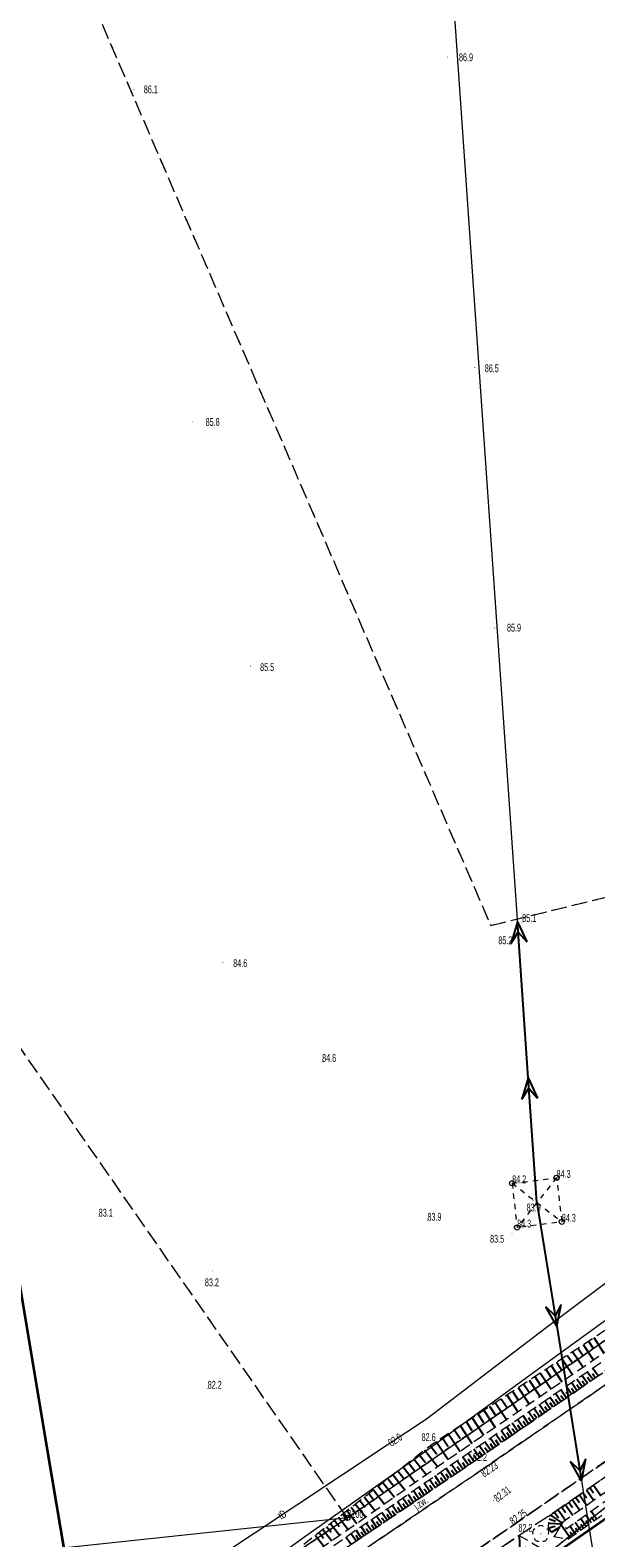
# Model space of a CAD drawing. Header units: metres. Extents: x 6524698 to 6533081, y 5883213 to 5896811.
# Tile 37 of 131: x 6528776 to 6528830, y 5888521 to 5888665. Entities that reach past the tile are written whole.
import ezdxf
from ezdxf.enums import TextEntityAlignment as Align

# ---------------------------------------------------------------- set-up
doc = ezdxf.new("R2010")
doc.units = ezdxf.units.M
for name, pattern in [('mapa zasadnicza$0$1.0_0.5', [1.5, 1, -0.5]), ('mapa zasadnicza$0$1.5_0.5', [2, 1.5, -0.5]), ('mapa zasadnicza$0$219-500', [0]), ('mapa zasadnicza$0$egkk-500', [2, 1.5, -0.5]), ('mapa zasadnicza$0$egug-500', [1, 0.5, -0.5]), ('mapa zasadnicza$0$suep_wn_500', [0]), ('mapa zasadnicza$0$supp_500', [1, 0.5, -0.5])]:
    doc.linetypes.add(name, pattern=pattern)
for name, color, linetype in [('mapa zasadnicza$0$000 Inne (niezydentyfikowane)', 7, 'Continuous'), ('mapa zasadnicza$0$202-punkt graniczny', 7, 'Continuous'), ('mapa zasadnicza$0$202-punkt graniczny-Atr103', 7, 'Continuous'), ('mapa zasadnicza$0$217-kontur klasyfikacyjny', 7, 'Continuous'), ('mapa zasadnicza$0$218-kontur użytku gruntowego', 7, 'Continuous'), ('mapa zasadnicza$0$219-działka ewidencyjna', 7, 'Continuous'), ('mapa zasadnicza$0$drzewo liściaste', 7, 'Continuous'), ('mapa zasadnicza$0$jezdnia', 7, 'Continuous'), ('mapa zasadnicza$0$jezdnia-Atr17', 7, 'Continuous'), ('mapa zasadnicza$0$ogrodzenie trwałe', 7, 'Continuous'), ('mapa zasadnicza$0$pikieta naturalna', 7, 'Continuous'), ('mapa zasadnicza$0$pikieta naturalna-Atr2', 7, 'Continuous'), ('mapa zasadnicza$0$pikieta sztuczna', 7, 'Continuous'), ('mapa zasadnicza$0$pikieta sztuczna-Atr2', 7, 'Continuous'), ('mapa zasadnicza$0$przewód elektroenergetyczny wysokiego napięcia', 7, 'Continuous'), ('mapa zasadnicza$0$przewód telekomunikacyjny podziemny', 7, 'Continuous'), ('mapa zasadnicza$0$przewód telekomunikacyjny podziemny-Atr1', 7, 'Continuous'), ('mapa zasadnicza$0$rzędna', 7, 'Continuous'), ('mapa zasadnicza$0$rzędna-Atr2', 7, 'Continuous'), ('mapa zasadnicza$0$skarpa nieumocniona', 7, 'Continuous'), ('mapa zasadnicza$0$słup przewodów napowietrznych', 7, 'Continuous')]:
    doc.layers.add(name, color=color, linetype=linetype)
doc.styles.add('mapa zasadnicza$0$STANDARD', font='Working1250', dxfattribs={"width": 0.75})
doc.linetypes.add('mapa zasadnicza$0$902-500', pattern='A,3.75,0,[1,ksztalty.shx,S=0.5,R=0,X=0,Y=0],3.75', length=7.5)

# ---------------------------------------------------------------- blocks, each defined once
blk = doc.blocks.new('mapa zasadnicza$0$202')
at = {"color": 0, "linetype": 'Continuous', "lineweight": 0}
blk.add_circle((0, 0), 0.25, dxfattribs=at)
blk = doc.blocks.new('mapa zasadnicza$0$PW01')
at = {"linetype": 'Continuous', "lineweight": 13}
h = blk.add_hatch(color=0, dxfattribs=at)
edge = h.paths.add_edge_path()
edge.add_arc((0, 0), 0.045, 0, 360)
blk = doc.blocks.new('mapa zasadnicza$0$OP021')
at = {"linetype": 'Continuous', "lineweight": 13}
h = blk.add_hatch(color=0, dxfattribs=at)
edge = h.paths.add_edge_path()
edge.add_arc((0, 0), 0.05, 0, 360)
at = {"color": 0, "linetype": 'Continuous', "lineweight": 13}
for centre, start, end in [((-0.38, 0.124), 121.308, 202.548), ((0, 0.4), 49.272, 130.728), ((0.38, 0.124), 337.452, 58.692), ((-0.235, -0.324), 193.221, 274.871), ((0.235, -0.324), 265.129, 346.779)]:
    blk.add_arc(centre, 0.4, start, end, dxfattribs=at)
blk = doc.blocks.new('mapa zasadnicza$0$SM05')
at = {"color": 0, "linetype": 'Continuous', "lineweight": 13}
blk.add_circle((0, 0), 0.25, dxfattribs=at)
blk = doc.blocks.new('mapa zasadnicza$0$SUEP3')
at = {"color": 0, "linetype": 'Continuous'}
for p, q in [((0, 0), (12.003, 0)), ((12.003, 0), (10.003, 0.75)), ((10.003, 0.75), (11.003, 0)), ((12.003, 0), (10.003, -0.75)), ((11.003, 0), (10.003, -0.75)), ((12.003, 0), (27.003, 0)), ((27.003, 0), (25.003, 0.75)), ((25.003, 0.75), (26.003, 0)), ((27.003, 0), (25.003, -0.75)), ((26.003, 0), (25.003, -0.75))]:
    blk.add_line(p, q, dxfattribs=at)

msp = doc.modelspace()

# ---------------------------------------------------------------- linework, layer by layer
at = {"layer": 'mapa zasadnicza$0$000 Inne (niezydentyfikowane)', "color": 7, "linetype": 'Continuous', "lineweight": 35, "flags": 128}
msp.add_lwpolyline([(6528792.843, 5888438.565), (6528791.565, 5888446.128), (6528790.287, 5888453.691), (6528789.009, 5888461.253), (6528787.731, 5888468.816), (6528786.453, 5888476.378), (6528785.175, 5888483.941), (6528783.897, 5888491.504), (6528782.619, 5888499.066), (6528781.341, 5888506.629), (6528780.063, 5888514.191), (6528778.785, 5888521.754), (6528777.507, 5888529.317), (6528776.211, 5888536.985), (6528774.507, 5888547.342)], dxfattribs=at)
at = {"layer": 'mapa zasadnicza$0$000 Inne (niezydentyfikowane)', "color": 7, "linetype": 'Continuous', "lineweight": 25, "flags": 128}
for points in [[(6528827.8, 5888538.79), (6528828.8, 5888537.27)], [(6528828.31, 5888539.13), (6528828.81, 5888538.37)], [(6528828.81, 5888539.46), (6528829.81, 5888537.96)], [(6528829.32, 5888539.79), (6528829.81, 5888539.04)], [(6528829.82, 5888540.12), (6528830.8, 5888538.63)], [(6528825.74, 5888537.43), (6528826.77, 5888535.88)], [(6528826.26, 5888537.78), (6528826.77, 5888537)], [(6528826.78, 5888538.12), (6528827.79, 5888536.58)], [(6528827.29, 5888538.45), (6528827.8, 5888537.69)], [(6528823.64, 5888536.04), (6528824.69, 5888534.45)], [(6528824.17, 5888536.39), (6528824.69, 5888535.6)], [(6528824.7, 5888536.74), (6528825.73, 5888535.17)], [(6528825.22, 5888537.09), (6528825.74, 5888536.31)], [(6528828.2, 5888535.04), (6528827.68, 5888535.81)], [(6528828.71, 5888535.39), (6528828.19, 5888536.15)], [(6528829.22, 5888535.74), (6528828.69, 5888536.5)], [(6528828.96, 5888535.57), (6528828.7, 5888535.95)], [(6528829.72, 5888536.09), (6528829.2, 5888536.85)], [(6528829.47, 5888535.92), (6528829.21, 5888536.3)], [(6528830.23, 5888536.44), (6528829.71, 5888537.19)], [(6528829.97, 5888536.26), (6528829.71, 5888536.64)], [(6528821.48, 5888534.62), (6528822.56, 5888533)], [(6528822.03, 5888534.98), (6528822.56, 5888534.17)], [(6528822.57, 5888535.34), (6528823.63, 5888533.73)], [(6528823.1, 5888535.69), (6528823.63, 5888534.89)], [(6528826.16, 5888533.64), (6528825.63, 5888534.41)], [(6528826.67, 5888533.99), (6528826.15, 5888534.76)], [(6528827.19, 5888534.34), (6528826.66, 5888535.11)], [(6528826.93, 5888534.17), (6528826.67, 5888534.55)], [(6528827.7, 5888534.69), (6528827.17, 5888535.46)], [(6528827.44, 5888534.52), (6528827.18, 5888534.9)], [(6528827.95, 5888534.87), (6528827.69, 5888535.25)], [(6528828.46, 5888535.22), (6528828.2, 5888535.6)], [(6528819.28, 5888533.17), (6528820.38, 5888531.51)], [(6528819.83, 5888533.54), (6528820.38, 5888532.71)], [(6528820.39, 5888533.9), (6528821.47, 5888532.26)], [(6528820.94, 5888534.26), (6528821.48, 5888533.45)], [(6528824.1, 5888532.22), (6528823.57, 5888532.99)], [(6528824.62, 5888532.57), (6528824.09, 5888533.35)], [(6528825.13, 5888532.93), (6528824.6, 5888533.7)], [(6528824.88, 5888532.75), (6528824.61, 5888533.14)], [(6528825.65, 5888533.28), (6528825.12, 5888534.05)], [(6528825.39, 5888533.11), (6528825.13, 5888533.49)], [(6528825.91, 5888533.46), (6528825.64, 5888533.85)], [(6528826.42, 5888533.81), (6528826.15, 5888534.2)], [(6528817.03, 5888531.68), (6528818.15, 5888529.98)], [(6528817.59, 5888532.06), (6528818.15, 5888531.21)], [(6528818.16, 5888532.43), (6528819.27, 5888530.75)], [(6528818.72, 5888532.8), (6528819.27, 5888531.97)], [(6528822.02, 5888530.78), (6528821.48, 5888531.57)], [(6528822.55, 5888531.14), (6528822.01, 5888531.93)], [(6528823.07, 5888531.5), (6528822.53, 5888532.28)], [(6528822.81, 5888531.32), (6528822.54, 5888531.71)], [(6528823.58, 5888531.86), (6528823.05, 5888532.64)], [(6528823.33, 5888531.68), (6528823.06, 5888532.07)], [(6528823.84, 5888532.04), (6528823.58, 5888532.43)], [(6528824.36, 5888532.4), (6528824.09, 5888532.78)], [(6528814.72, 5888530.16), (6528815.87, 5888528.42)], [(6528815.3, 5888530.55), (6528815.87, 5888529.68)], [(6528815.88, 5888530.93), (6528817.01, 5888529.21)], [(6528816.45, 5888531.31), (6528817.02, 5888530.45)], [(6528819.93, 5888529.34), (6528819.38, 5888530.13)], [(6528820.45, 5888529.7), (6528819.91, 5888530.49)], [(6528820.98, 5888530.06), (6528820.43, 5888530.85)], [(6528820.71, 5888529.88), (6528820.44, 5888530.28)], [(6528821.5, 5888530.42), (6528820.96, 5888531.21)], [(6528821.24, 5888530.24), (6528820.97, 5888530.64)], [(6528821.76, 5888530.6), (6528821.49, 5888531)], [(6528822.28, 5888530.96), (6528822.01, 5888531.36)], [(6528813.08, 5888528.94), (6528813.7, 5888528.15)], [(6528813.61, 5888529.36), (6528814.88, 5888527.73)], [(6528814.15, 5888529.78), (6528814.79, 5888528.95)], [(6528817.81, 5888527.88), (6528817.26, 5888528.68)], [(6528818.34, 5888528.25), (6528817.79, 5888529.04)], [(6528818.87, 5888528.61), (6528818.32, 5888529.41)], [(6528818.6, 5888528.43), (6528818.33, 5888528.83)], [(6528819.4, 5888528.97), (6528818.85, 5888529.77)], [(6528819.13, 5888528.79), (6528818.86, 5888529.19)], [(6528819.66, 5888529.16), (6528819.39, 5888529.55)], [(6528820.19, 5888529.52), (6528819.92, 5888529.92)], [(6528811.06, 5888527.36), (6528811.64, 5888526.61)], [(6528811.55, 5888527.74), (6528812.73, 5888526.23)], [(6528812.05, 5888528.14), (6528812.65, 5888527.37)], [(6528812.56, 5888528.54), (6528813.79, 5888526.97)], [(6528815.68, 5888526.44), (6528815.15, 5888527.23)], [(6528816.21, 5888526.8), (6528815.67, 5888527.59)], [(6528816.74, 5888527.16), (6528816.2, 5888527.95)], [(6528816.48, 5888526.98), (6528816.21, 5888527.38)], [(6528817.27, 5888527.52), (6528816.73, 5888528.32)], [(6528817.01, 5888527.34), (6528816.74, 5888527.74)], [(6528817.54, 5888527.7), (6528817.27, 5888528.1)], [(6528818.07, 5888528.06), (6528817.8, 5888528.46)], [(6528809.17, 5888525.88), (6528809.71, 5888525.19)], [(6528809.63, 5888526.24), (6528810.73, 5888524.83)], [(6528810.09, 5888526.61), (6528810.66, 5888525.89)], [(6528810.57, 5888526.98), (6528811.72, 5888525.52)], [(6528813.59, 5888525.02), (6528813.06, 5888525.8)], [(6528814.11, 5888525.37), (6528813.58, 5888526.15)], [(6528814.63, 5888525.73), (6528814.1, 5888526.51)], [(6528814.37, 5888525.55), (6528814.1, 5888525.94)], [(6528815.15, 5888526.08), (6528814.62, 5888526.87)], [(6528814.89, 5888525.91), (6528814.63, 5888526.3)], [(6528815.42, 5888526.26), (6528815.15, 5888526.66)], [(6528815.95, 5888526.62), (6528815.68, 5888527.01)], [(6528829.46, 5888525.74), (6528829.81, 5888525.24)], [(6528829.79, 5888525.97), (6528830.49, 5888524.97)], [(6528807.41, 5888524.5), (6528807.91, 5888523.85)], [(6528807.84, 5888524.84), (6528808.87, 5888523.52)], [(6528808.27, 5888525.18), (6528808.8, 5888524.51)], [(6528808.72, 5888525.53), (6528809.78, 5888524.16)], [(6528811.54, 5888523.63), (6528811.02, 5888524.39)], [(6528812.05, 5888523.98), (6528811.53, 5888524.74)], [(6528812.56, 5888524.32), (6528812.04, 5888525.09)], [(6528812.3, 5888524.15), (6528812.04, 5888524.53)], [(6528813.07, 5888524.67), (6528812.55, 5888525.44)], [(6528812.82, 5888524.5), (6528812.55, 5888524.88)], [(6528813.33, 5888524.85), (6528813.07, 5888525.23)], [(6528813.85, 5888525.2), (6528813.59, 5888525.59)], [(6528827.44, 5888524.33), (6528827.79, 5888523.83)], [(6528827.78, 5888524.57), (6528828.48, 5888523.56)], [(6528828.11, 5888524.8), (6528828.47, 5888524.3)], [(6528828.45, 5888525.04), (6528829.15, 5888524.03)], [(6528828.79, 5888525.27), (6528829.14, 5888524.77)], [(6528829.12, 5888525.51), (6528829.82, 5888524.5)], [(6528805.37, 5888522.91), (6528806.3, 5888521.72)], [(6528805.76, 5888523.22), (6528806.24, 5888522.61)], [(6528806.16, 5888523.53), (6528807.12, 5888522.3)], [(6528806.57, 5888523.85), (6528807.06, 5888523.22)], [(6528806.98, 5888524.17), (6528807.98, 5888522.9)], [(6528809.52, 5888522.27), (6528809.02, 5888523.01)], [(6528810.02, 5888522.61), (6528809.51, 5888523.36)], [(6528809.77, 5888522.44), (6528809.52, 5888522.81)], [(6528810.52, 5888522.95), (6528810.01, 5888523.7)], [(6528810.27, 5888522.78), (6528810.02, 5888523.15)], [(6528811.03, 5888523.29), (6528810.52, 5888524.05)], [(6528810.78, 5888523.12), (6528810.52, 5888523.49)], [(6528811.28, 5888523.46), (6528811.03, 5888523.84)], [(6528811.79, 5888523.8), (6528811.53, 5888524.19)], [(6528825.68, 5888523.11), (6528826.81, 5888522.32)], [(6528826.05, 5888523.37), (6528826.43, 5888522.85)], [(6528826.41, 5888523.62), (6528827.12, 5888522.6)], [(6528826.76, 5888523.86), (6528827.11, 5888523.35)], [(6528827.1, 5888524.1), (6528827.81, 5888523.08)], [(6528829.59, 5888522.35), (6528829.06, 5888523.11)], [(6528830.1, 5888522.71), (6528829.56, 5888523.48)], [(6528829.85, 5888522.53), (6528829.58, 5888522.91)], [(6528803.5, 5888521.45), (6528803.93, 5888520.9)], [(6528803.86, 5888521.73), (6528804.73, 5888520.62)], [(6528804.23, 5888522.02), (6528804.67, 5888521.45)], [(6528804.6, 5888522.31), (6528805.5, 5888521.16)], [(6528804.98, 5888522.61), (6528805.44, 5888522.02)], [(6528807.05, 5888520.6), (6528806.56, 5888521.33)], [(6528807.54, 5888520.93), (6528807.05, 5888521.66)], [(6528808.03, 5888521.26), (6528807.54, 5888522)], [(6528807.79, 5888521.09), (6528807.54, 5888521.46)], [(6528808.53, 5888521.59), (6528808.03, 5888522.33)], [(6528808.28, 5888521.43), (6528808.03, 5888521.8)], [(6528809.02, 5888521.93), (6528808.52, 5888522.67)], [(6528808.78, 5888521.76), (6528808.52, 5888522.13)], [(6528809.27, 5888522.1), (6528809.02, 5888522.47)], [(6528825.51, 5888521.88), (6528826.13, 5888522.05)], [(6528825.52, 5888522.32), (6528826.77, 5888522.26)], [(6528825.54, 5888522.74), (6528826.17, 5888522.53)], [(6528825.76, 5888521.46), (6528826.58, 5888521.95)], [(6528827.57, 5888520.93), (6528826.71, 5888522.15)], [(6528828.08, 5888521.28), (6528827.54, 5888522.04)], [(6528827.83, 5888521.11), (6528827.56, 5888521.48)], [(6528828.58, 5888521.64), (6528828.05, 5888522.4)], [(6528828.33, 5888521.46), (6528828.06, 5888521.84)], [(6528829.09, 5888522), (6528828.55, 5888522.76)], [(6528828.83, 5888521.82), (6528828.57, 5888522.2)], [(6528829.34, 5888522.18), (6528829.07, 5888522.56)], [(6528803.15, 5888521.17), (6528803.99, 5888520.1)], [(6528806.57, 5888520.27), (6528806.08, 5888520.99)], [(6528807.3, 5888520.76), (6528807.05, 5888521.13)], [(6528822.69, 5888521.15), (6528822.73, 5888519.6)]]:
    msp.add_lwpolyline(points, dxfattribs=at)
at = {"layer": 'mapa zasadnicza$0$217-kontur klasyfikacyjny', "color": 92, "linetype": 'mapa zasadnicza$0$egkk-500', "lineweight": 18, "flags": 128}
for points in [[(6528753.44, 5888734.02), (6528819.95, 5888579.64)], [(6528806.22, 5888522.83), (6528665.53, 5888725.26)], [(6528819.95, 5888579.64), (6528927.41, 5888606.02)], [(6528806.22, 5888522.83), (6528844.83, 5888549.45)], [(6528833.09, 5888525.55), (6528812.07, 5888508.64)], [(6528783.75, 5888507.61), (6528806.22, 5888522.83)]]:
    msp.add_lwpolyline(points, dxfattribs=at)
at = {"layer": 'mapa zasadnicza$0$218-kontur użytku gruntowego', "color": 3, "linetype": 'mapa zasadnicza$0$egug-500', "lineweight": 18, "flags": 128}
for points in [[(6528753.44, 5888734.02), (6528819.95, 5888579.64)], [(6528806.22, 5888522.83), (6528665.53, 5888725.26)], [(6528819.95, 5888579.64), (6528927.41, 5888606.02)], [(6528844.83, 5888549.45), (6528806.22, 5888522.83)], [(6528833.09, 5888525.55), (6528812.07, 5888508.64)], [(6528783.75, 5888507.61), (6528806.22, 5888522.83)]]:
    msp.add_lwpolyline(points, dxfattribs=at)
at = {"layer": 'mapa zasadnicza$0$219-działka ewidencyjna', "color": 7, "linetype": 'mapa zasadnicza$0$219-500', "lineweight": 18, "flags": 128}
for points in [[(6528806.22, 5888522.83), (6528844.83, 5888549.45)], [(6528833.09, 5888525.55), (6528812.07, 5888508.64)], [(6528806.22, 5888522.83), (6528736.26, 5888515.38)], [(6528806.22, 5888522.83), (6528769.58, 5888498)]]:
    msp.add_lwpolyline(points, dxfattribs=at)
at = {"layer": 'mapa zasadnicza$0$jezdnia', "color": 7, "linetype": 'mapa zasadnicza$0$1.5_0.5', "lineweight": 18, "flags": 128}
for points in [[(6528677.37, 5888456.07), (6528679.79, 5888456.79), (6528696.87, 5888461.87), (6528707.2, 5888465.15), (6528717.86, 5888469.03), (6528725.53, 5888472.14), (6528733.5, 5888475.37), (6528744.29, 5888480.33), (6528758.38, 5888487.71), (6528776.73, 5888498.96), (6528785.8, 5888504.91), (6528792.65, 5888509.48), (6528818.59, 5888527.1), (6528841.43, 5888542.79), (6528859.71, 5888555.42), (6528880.03, 5888569.59), (6528901.38, 5888584.45), (6528921.83, 5888598.69), (6528935.55, 5888608.06), (6528949.58, 5888616.76), (6528962.48, 5888623.86), (6528975.91, 5888630.5), (6528991.49, 5888637.67), (6529009.06, 5888645.62), (6529032.43, 5888656.15), (6529054.91, 5888666.38), (6529063.96, 5888670.5), (6529081.03, 5888678.23), (6529090.34, 5888682.46), (6529111.99, 5888692.28), (6529145.07, 5888707.34), (6529156.71, 5888712.67), (6529174.26, 5888720.6), (6529185.2, 5888725.55), (6529208.61, 5888736.21), (6529229.88, 5888746.01), (6529231.28, 5888743.1), (6529232.65, 5888740.44), (6529210.99, 5888730.55), (6529187.85, 5888720.12), (6529177.4, 5888715.36), (6529175.14, 5888714.33), (6529168.66, 5888711.38), (6529159.24, 5888707.1), (6529155.26, 5888705.31), (6529145.95, 5888701.06), (6529114.82, 5888686.9), (6529092.87, 5888676.93), (6529070.79, 5888666.88), (6529061.78, 5888662.77), (6529034.85, 5888650.55), (6529011.45, 5888640.01), (6528994.08, 5888632.13), (6528978.7, 5888625.02), (6528965.29, 5888618.29), (6528952.77, 5888611.23), (6528939.12, 5888602.64), (6528925.33, 5888593.41), (6528904.78, 5888579.24), (6528883.45, 5888564.44), (6528862.91, 5888550.33), (6528844.78, 5888537.8), (6528821.87, 5888521.98), (6528796.2, 5888504.33), (6528780.11, 5888493.52), (6528762.05, 5888482.35), (6528746.98, 5888474.3), (6528742.8, 5888472.37), (6528735.95, 5888469.21), (6528719.95, 5888462.88), (6528709.53, 5888459.26), (6528687.08, 5888452.5), (6528679.69, 5888450.37)], [(6528733.07, 5888476.4), (6528743.79, 5888481.37), (6528757.89, 5888488.76), (6528775.22, 5888499.33), (6528775.73, 5888501.13), (6528775.28, 5888504.18), (6528781.16, 5888507.52), (6528782.76, 5888505.78), (6528785.55, 5888506.07), (6528792.08, 5888510.45), (6528817.94, 5888527.97), (6528840.72, 5888543.67), (6528858.89, 5888556.27), (6528879.44, 5888570.55), (6528900.77, 5888585.35), (6528921.24, 5888599.61), (6528932.19, 5888607.22), (6528935, 5888608.97), (6528949.09, 5888617.75), (6528961.96, 5888624.84), (6528975.41, 5888631.52), (6528991.15, 5888638.72), (6529008.6, 5888646.62), (6529031.89, 5888657.17), (6529054.53, 5888667.58), (6529054.71, 5888670.04), (6529054.25, 5888672.82), (6529060.01, 5888675.15), (6529062.31, 5888671.96), (6529063.48, 5888671.48), (6529080.64, 5888679.18), (6529081.16, 5888681.1), (6529080.32, 5888684.4), (6529086.56, 5888687.1), (6529088.6, 5888684.46), (6529090.98, 5888684.01), (6529111.47, 5888693.29), (6529138.85, 5888705.9), (6529144.47, 5888708.49), (6529144.82, 5888710.73), (6529145.63, 5888714.16), (6529146.57, 5888714.83), (6529146.74, 5888711.87), (6529146.23, 5888709.58), (6529145.07, 5888707.34), (6529111.99, 5888692.28), (6529090.34, 5888682.46), (6529087.82, 5888683.69), (6529086.17, 5888685.52), (6529081.65, 5888683.59), (6529082.26, 5888680.88), (6529081.03, 5888678.23), (6529063.96, 5888670.5), (6529061.56, 5888671.23), (6529059.99, 5888673.94), (6529055.22, 5888671.99), (6529055.8, 5888669.28), (6529054.91, 5888666.38), (6529032.43, 5888656.15), (6529009.06, 5888645.62), (6528991.49, 5888637.67), (6528975.91, 5888630.5), (6528962.48, 5888623.86), (6528949.58, 5888616.76), (6528935.55, 5888608.06), (6528921.83, 5888598.69), (6528901.38, 5888584.45), (6528880.03, 5888569.59), (6528859.71, 5888555.42), (6528841.43, 5888542.79), (6528818.59, 5888527.1), (6528792.65, 5888509.48), (6528785.8, 5888504.91), (6528783.6, 5888504.42), (6528782.41, 5888504.66), (6528780.79, 5888506.43), (6528776.19, 5888503.44), (6528776.81, 5888501.63), (6528776.73, 5888498.96), (6528758.38, 5888487.71), (6528744.29, 5888480.33), (6528733.5, 5888475.37), (6528725.53, 5888472.14), (6528725.07, 5888473.21), (6528727.53, 5888474.19)], [(6529066.11, 5888659.29), (6529063.82, 5888659.42), (6529062.94, 5888660.69), (6529061.48, 5888661.43), (6529035.37, 5888649.51), (6529011.97, 5888638.96), (6528994.66, 5888631.11), (6528979.2, 5888623.96), (6528965.82, 5888617.3), (6528953.43, 5888610.29), (6528939.7, 5888601.69), (6528926.03, 5888592.59), (6528905.5, 5888578.37), (6528884.3, 5888563.67), (6528863.53, 5888549.33), (6528844.23, 5888536.02), (6528825.55, 5888523.02), (6528822.68, 5888521.16), (6528796.85, 5888503.45), (6528780.85, 5888492.61), (6528769.78, 5888485.67), (6528767.69, 5888485.02), (6528762.9, 5888481.53), (6528747.53, 5888473.38), (6528743.36, 5888471.15), (6528742.8, 5888472.37), (6528746.98, 5888474.3), (6528762.05, 5888482.35), (6528780.11, 5888493.52), (6528796.2, 5888504.33), (6528821.87, 5888521.98), (6528844.78, 5888537.8), (6528862.91, 5888550.33), (6528883.45, 5888564.44), (6528904.78, 5888579.24), (6528925.33, 5888593.41), (6528939.12, 5888602.64), (6528952.77, 5888611.23), (6528965.29, 5888618.29), (6528978.7, 5888625.02), (6528994.08, 5888632.13), (6529011.45, 5888640.01), (6529034.85, 5888650.55), (6529061.78, 5888662.77), (6529063.74, 5888661.37), (6529064.61, 5888659.78)]]:
    msp.add_lwpolyline(points, close=True, dxfattribs=at)
at = {"layer": 'mapa zasadnicza$0$ogrodzenie trwałe', "color": 7, "linetype": 'mapa zasadnicza$0$902-500', "lineweight": 35, "flags": 128}
msp.add_lwpolyline([(6528831.87, 5888523.37), (6528811.34, 5888509.1), (6528802.02, 5888502.63), (6528824.86, 5888504.52), (6528859.76, 5888507.33)], dxfattribs=at)
at = {"layer": 'mapa zasadnicza$0$przewód elektroenergetyczny wysokiego napięcia', "color": 1, "linetype": 'mapa zasadnicza$0$suep_wn_500', "lineweight": 18, "flags": 128}
for points in [[(6528805.78, 5888820.95), (6528824.38, 5888553.06)], [(6528824.38, 5888553.06), (6528871.72, 5888257.68)]]:
    msp.add_lwpolyline(points, dxfattribs=at)
at = {"layer": 'mapa zasadnicza$0$przewód telekomunikacyjny podziemny', "color": 30, "linetype": 'Continuous', "lineweight": 18, "flags": 128}
for points in [[(6528674.57, 5888463), (6528682.36, 5888464.15), (6528692.35, 5888467.55), (6528705.53, 5888469.32), (6528716.07, 5888473.3), (6528729.69, 5888479.31), (6528747.32, 5888488.19), (6528752.87, 5888490.93), (6528756.62, 5888492.79), (6528776.47, 5888505.56), (6528788.45, 5888515.5), (6528810.04, 5888529.84), (6528813.8, 5888532.32), (6528825.27, 5888541.08), (6528841.31, 5888553.13), (6528851.68, 5888560.06), (6528873.9, 5888574.85), (6528879.62, 5888579.84), (6528897.6, 5888594.86), (6528923.8, 5888612), (6528927.92, 5888614.69), (6528939.09, 5888621.55)], [(6528942.88, 5888618.46), (6528927.68, 5888609.06), (6528914.13, 5888599.66), (6528896.22, 5888587.24), (6528882.13, 5888577.35), (6528868.69, 5888567.93), (6528853.22, 5888557.42), (6528838.61, 5888547.32), (6528825.98, 5888538.16), (6528813.12, 5888528.78), (6528801.91, 5888520.87), (6528796.03, 5888516.54), (6528787.7, 5888511.03), (6528774.77, 5888502.46)], [(6528942.88, 5888618.46), (6528927.68, 5888609.06), (6528914.13, 5888599.66), (6528896.22, 5888587.24), (6528882.13, 5888577.35), (6528868.69, 5888567.93), (6528853.22, 5888557.42), (6528838.61, 5888547.32), (6528825.98, 5888538.16), (6528813.12, 5888528.78), (6528801.91, 5888520.87), (6528796.03, 5888516.54), (6528787.7, 5888511.03), (6528774.77, 5888502.46)]]:
    msp.add_lwpolyline(points, dxfattribs=at)
at = {"layer": 'mapa zasadnicza$0$skarpa nieumocniona', "color": 7, "linetype": 'mapa zasadnicza$0$1.0_0.5', "lineweight": 18, "flags": 128}
for points in [[(6528825.55, 5888523.02), (6528844.23, 5888536.02), (6528845.49, 5888536.88), (6528863.53, 5888549.33), (6528884.3, 5888563.67), (6528905.5, 5888578.37), (6528926.03, 5888592.59), (6528939.7, 5888601.69), (6528953.43, 5888610.29), (6528965.82, 5888617.3), (6528979.2, 5888623.96), (6528994.66, 5888631.11), (6529011.97, 5888638.96), (6529035.37, 5888649.51), (6529060.66, 5888661.02), (6529062.32, 5888660.35), (6529061.23, 5888659.54), (6529060.93, 5888660.16), (6529032.44, 5888647.09), (6529006.23, 5888635.27), (6528984.67, 5888625.39), (6528966.2, 5888616.24), (6528952.44, 5888608.45), (6528940.58, 5888601.07), (6528928.44, 5888593.15), (6528904.93, 5888576.44), (6528877.16, 5888557.4), (6528846.58, 5888536.33), (6528826.87, 5888522.42), (6528826.02, 5888521.03), (6528825.5, 5888521.9)], [(6528825.55, 5888523.02), (6528844.23, 5888536.02), (6528845.49, 5888536.88), (6528863.53, 5888549.33), (6528884.3, 5888563.67), (6528905.5, 5888578.37), (6528926.03, 5888592.59), (6528939.7, 5888601.69), (6528953.43, 5888610.29), (6528965.82, 5888617.3), (6528979.2, 5888623.96), (6528994.66, 5888631.11), (6529011.97, 5888638.96), (6529035.37, 5888649.51), (6529060.66, 5888661.02), (6529062.32, 5888660.35), (6529061.23, 5888659.54), (6529060.93, 5888660.16), (6529032.44, 5888647.09), (6529006.23, 5888635.27), (6528984.67, 5888625.39), (6528966.2, 5888616.24), (6528952.44, 5888608.45), (6528940.58, 5888601.07), (6528928.44, 5888593.15), (6528904.93, 5888576.44), (6528877.16, 5888557.4), (6528846.58, 5888536.33), (6528826.87, 5888522.42), (6528826.02, 5888521.03), (6528825.5, 5888521.9)], [(6528905.88, 5888575.09), (6528878.09, 5888556.06), (6528847.53, 5888535.02), (6528827.35, 5888520.77), (6528826.02, 5888521.03), (6528826.87, 5888522.42), (6528827.18, 5888521.78), (6528846.94, 5888535.83), (6528877.47, 5888557.03), (6528905.32, 5888575.91)], [(6528905.88, 5888575.09), (6528878.09, 5888556.06), (6528847.53, 5888535.02), (6528827.35, 5888520.77), (6528826.02, 5888521.03), (6528826.87, 5888522.42), (6528827.18, 5888521.78), (6528846.94, 5888535.83), (6528877.47, 5888557.03), (6528905.32, 5888575.91)], [(6528835.29, 5888543.73), (6528856.97, 5888558.59), (6528855.44, 5888556.08), (6528836.23, 5888542.35), (6528815.6, 5888528.24), (6528802.4, 5888518.99), (6528791.6, 5888512.71), (6528784.35, 5888507.79), (6528783.69, 5888508.31), (6528791.03, 5888513.76), (6528801.77, 5888520.09), (6528814.2, 5888529.82)], [(6528835.29, 5888543.73), (6528856.97, 5888558.59), (6528855.44, 5888556.08), (6528836.23, 5888542.35), (6528815.6, 5888528.24), (6528802.4, 5888518.99), (6528791.6, 5888512.71), (6528784.35, 5888507.79), (6528783.69, 5888508.31), (6528791.03, 5888513.76), (6528801.77, 5888520.09), (6528814.2, 5888529.82)], [(6528785.55, 5888506.07), (6528784.69, 5888507.26), (6528791.81, 5888512.26), (6528802.64, 5888518.63), (6528815.99, 5888527.81), (6528836.57, 5888541.89), (6528855.72, 5888555.53), (6528858.54, 5888556.21), (6528840.72, 5888543.67), (6528817.94, 5888527.97), (6528792.08, 5888510.45)], [(6528785.55, 5888506.07), (6528784.69, 5888507.26), (6528791.81, 5888512.26), (6528802.64, 5888518.63), (6528815.99, 5888527.81), (6528836.57, 5888541.89), (6528855.72, 5888555.53), (6528858.54, 5888556.21), (6528840.72, 5888543.67), (6528817.94, 5888527.97), (6528792.08, 5888510.45)], [(6528824.59, 5888520.03), (6528823.7, 5888519.62), (6528823.35, 5888520.02), (6528800.06, 5888504.13), (6528787, 5888494.98), (6528774.23, 5888486.73), (6528760.48, 5888478.46), (6528748.59, 5888471.95), (6528747.43, 5888471.31), (6528747.53, 5888473.38), (6528762.9, 5888481.53), (6528767.69, 5888485.02), (6528769.78, 5888485.67), (6528780.85, 5888492.61), (6528796.85, 5888503.45), (6528822.68, 5888521.16)], [(6528824.59, 5888520.03), (6528823.7, 5888519.62), (6528823.35, 5888520.02), (6528800.06, 5888504.13), (6528787, 5888494.98), (6528774.23, 5888486.73), (6528760.48, 5888478.46), (6528748.59, 5888471.95), (6528747.43, 5888471.31), (6528747.53, 5888473.38), (6528762.9, 5888481.53), (6528767.69, 5888485.02), (6528769.78, 5888485.67), (6528780.85, 5888492.61), (6528796.85, 5888503.45), (6528822.68, 5888521.16)]]:
    msp.add_lwpolyline(points, close=True, dxfattribs=at)
at = {"layer": 'mapa zasadnicza$0$słup przewodów napowietrznych', "color": 7, "linetype": 'mapa zasadnicza$0$supp_500', "lineweight": 18, "flags": 128}
for points in [[(6528822, 5888554.92), (6528826.26, 5888555.44), (6528826.76, 5888551.23), (6528822.48, 5888550.68)], [(6528822, 5888554.92), (6528826.76, 5888551.23)], [(6528822, 5888554.92), (6528822.48, 5888550.68)], [(6528826.26, 5888555.44), (6528822.48, 5888550.68)]]:
    msp.add_lwpolyline(points, dxfattribs=at)

# ---------------------------------------------------------------- block references
at = {"layer": 'mapa zasadnicza$0$202-punkt graniczny', "color": 7, "linetype": 'Continuous', "lineweight": 18}
msp.add_blockref('mapa zasadnicza$0$202', (6528806.22, 5888522.83), dxfattribs=at)
at = {"layer": 'mapa zasadnicza$0$drzewo liściaste', "color": 94, "linetype": 'Continuous', "lineweight": 18}
msp.add_blockref('mapa zasadnicza$0$OP021', (6528824.75, 5888521.31), dxfattribs=at)
at = {"layer": 'mapa zasadnicza$0$pikieta naturalna', "color": 7, "linetype": 'Continuous', "lineweight": 13}
for p in [(6528815.8, 5888662.9), (6528785.77, 5888659.8), (6528818.43, 5888633.15), (6528791.37, 5888627.92), (6528820.29, 5888608.17), (6528796.95, 5888604.5), (6528822.97, 5888579.97), (6528822.44, 5888578.69), (6528794.29, 5888576.07), (6528803.8, 5888566.56), (6528822, 5888554.92), (6528826.26, 5888555.44), (6528824.02, 5888553.29), (6528782.4, 5888551.72), (6528813.89, 5888551.33), (6528822.48, 5888550.68), (6528826.76, 5888551.23), (6528821.99, 5888550.06), (6528793.32, 5888546.5), (6528792.84, 5888535.22), (6528814.2, 5888529.82), (6528817.94, 5888527.97), (6528822.68, 5888521.16)]:
    msp.add_blockref('mapa zasadnicza$0$PW01', p, dxfattribs=at)
at = {"layer": 'mapa zasadnicza$0$pikieta sztuczna', "color": 7, "linetype": 'Continuous', "lineweight": 13}
for p in [(6528818.59, 5888527.1), (6528820.22, 5888524.52), (6528821.87, 5888521.98)]:
    msp.add_blockref('mapa zasadnicza$0$PW01', p, dxfattribs=at)
at = {"layer": 'mapa zasadnicza$0$przewód elektroenergetyczny wysokiego napięcia', "color": 1, "linetype": 'Continuous', "lineweight": 18}
for rotation in [93.97200000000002, 279.105]:
    msp.add_blockref('mapa zasadnicza$0$SUEP3', (6528824.38, 5888553.06), dxfattribs=dict(at, rotation=rotation))
at = {"layer": 'mapa zasadnicza$0$rzędna', "color": 30, "linetype": 'Continuous', "lineweight": 18, "rotation": 214.364}
msp.add_blockref('mapa zasadnicza$0$PW01', (6528810.04, 5888529.84), dxfattribs=at)
at = {"layer": 'mapa zasadnicza$0$słup przewodów napowietrznych', "color": 7, "linetype": 'Continuous', "lineweight": 18}
for p in [(6528822, 5888554.92), (6528826.26, 5888555.44), (6528822.48, 5888550.68), (6528826.76, 5888551.23)]:
    msp.add_blockref('mapa zasadnicza$0$SM05', p, dxfattribs=at)

# ---------------------------------------------------------------- texts
at = {"layer": 'mapa zasadnicza$0$202-punkt graniczny-Atr103', "color": 7, "style": 'mapa zasadnicza$0$STANDARD', "width": 0.667}
msp.add_text('3100', height=0.75, dxfattribs=at).set_placement((6528806.22, 5888522.83))
at = {"layer": 'mapa zasadnicza$0$jezdnia-Atr17', "color": 7, "style": 'mapa zasadnicza$0$STANDARD', "width": 0.667}
msp.add_text('j.zw.', height=0.75, rotation=34.18, dxfattribs=at).set_placement((6528812.89, 5888523.57))
at = {"layer": 'mapa zasadnicza$0$pikieta naturalna-Atr2', "color": 7, "style": 'mapa zasadnicza$0$STANDARD', "width": 0.667}
for s, p in [('86.9', (6528816.91, 5888662.51)), ('86.1', (6528786.72, 5888659.43)), ('86.5', (6528819.38, 5888632.69)), ('85.8', (6528792.64, 5888627.54)), ('85.9', (6528821.51, 5888607.82)), ('85.5', (6528797.86, 5888604.03)), ('85.1', (6528822.97, 5888579.97)), ('85.2', (6528820.68, 5888577.84)), ('84.6', (6528795.28, 5888575.65)), ('84.6', (6528803.8, 5888566.56)), ('84.3', (6528826.26, 5888555.44)), ('84.2', (6528822, 5888554.92)), ('83.1', (6528782.4, 5888551.72)), ('83.9', (6528813.89, 5888551.33)), ('83.9', (6528823.39, 5888552.22)), ('84.3', (6528826.76, 5888551.23)), ('84.3', (6528822.48, 5888550.68)), ('83.5', (6528819.89, 5888549.22)), ('83.2', (6528792.57, 5888545.04)), ('82.2', (6528792.84, 5888535.22)), ('82.6', (6528813.33, 5888530.2)), ('82.2', (6528818.25, 5888528.29)), ('82.2', (6528822.61, 5888521.5))]:
    msp.add_text(s, height=0.75, dxfattribs=at).set_placement(p)
at = {"layer": 'mapa zasadnicza$0$pikieta sztuczna-Atr2', "color": 7, "style": 'mapa zasadnicza$0$STANDARD', "width": 0.667}
msp.add_text('82.23', height=0.75, rotation=34.487, dxfattribs=at).set_placement((6528818.89, 5888527.31), align=Align.TOP_LEFT)
for s, rotation, p in [('82.31', 37.594, (6528820.6, 5888524.3)), ('82.25', 34.626, (6528822.09, 5888522.13))]:
    msp.add_text(s, height=0.75, rotation=rotation, dxfattribs=at).set_placement(p)
at = {"layer": 'mapa zasadnicza$0$przewód telekomunikacyjny podziemny-Atr1', "color": 30, "style": 'mapa zasadnicza$0$STANDARD', "width": 0.667}
msp.add_text('tD', height=0.75, rotation=33.592, dxfattribs=at).set_placement((6528799.687, 5888522.964), align=Align.MIDDLE_LEFT)
at = {"layer": 'mapa zasadnicza$0$rzędna-Atr2', "color": 30, "style": 'mapa zasadnicza$0$STANDARD', "width": 0.667}
msp.add_text('82.0', height=0.75, rotation=33.565, dxfattribs=at).set_placement((6528810.23, 5888529.95), align=Align.MIDDLE_LEFT)

doc.saveas('drawing.dxf')
